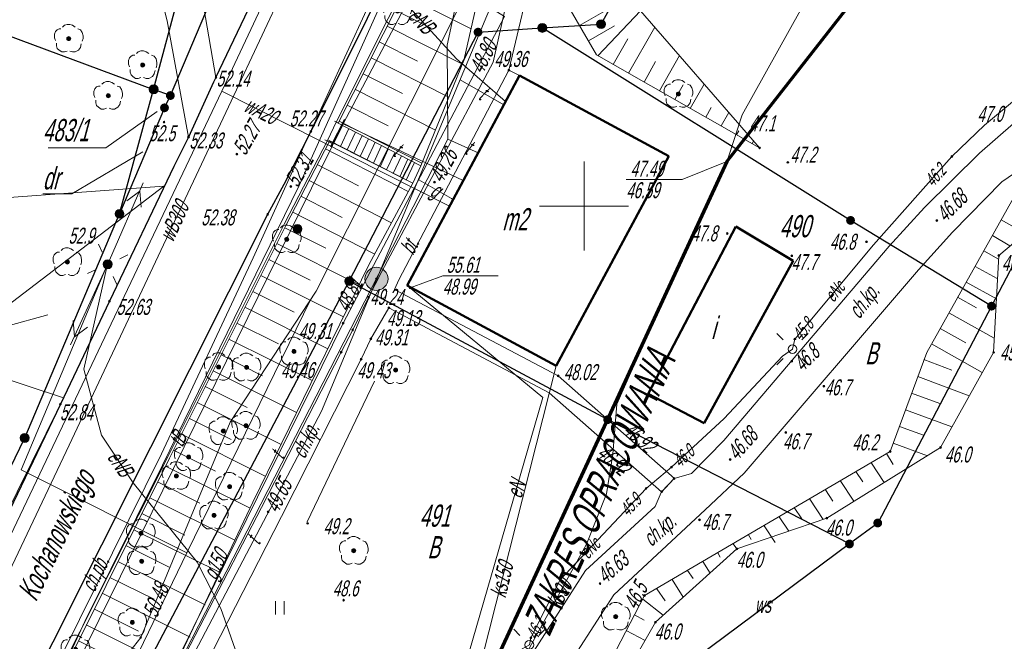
# Model space of a CAD drawing. Header units: millimetres. Extents: x 6567289036 to 6568990308, y 5976640423 to 5977332400.
# Tile 28 of 216: x 6567486252 to 6567541706, y 5976847912 to 5976882915. Entities that reach past the tile are written whole.
import ezdxf

# ---------------------------------------------------------------- set-up
doc = ezdxf.new("R2010")
doc.units = ezdxf.units.MM
doc.layers.add('0_PODKŁADANKI', color=7, linetype='Continuous')
doc.styles.get("Standard").update_dxf_attribs({"font": 'arial.ttf'})

# ---------------------------------------------------------------- blocks, each defined once
blk = doc.blocks.new('L_0_29_2')
at = {"color": 0, "linetype": 'Continuous', "lineweight": 13, "flags": 128}
blk.add_lwpolyline([(0, 0.5), (0, -0.5)], dxfattribs=at)
blk = doc.blocks.new('L_0_29_1')
at = {"color": 0, "linetype": 'Continuous', "lineweight": 13, "flags": 128}
blk.add_lwpolyline([(0, -0.5), (0, 0.5)], dxfattribs=at)
blk = doc.blocks.new('OSSP03')
at = {"linetype": 'Continuous', "lineweight": 18}
for color, points in [(7, [(0, -1.3, 1), (0, 1.3, 1)]), (0, [(0, -0.1, 1), (0, 0.1, 1)])]:
    blk.add_hatch(color=color, dxfattribs=at).paths.add_polyline_path(points)
at = {"color": 0, "linetype": 'Continuous', "lineweight": 18}
for radius in [1.3, 0.1]:
    blk.add_circle((0, 0), radius, dxfattribs=at)
blk = doc.blocks.new('EGBP04_02')
at = {"linetype": 'Continuous', "lineweight": 18}
blk.add_hatch(color=7, dxfattribs=at).paths.add_polyline_path([(0, -0.5, 1), (0, 0.5, 1)])
at = {"color": 0, "linetype": 'Continuous', "lineweight": 18}
blk.add_circle((0, 0), 0.5, dxfattribs=at)
blk = doc.blocks.new('EGBP04_03')
at = {"linetype": 'Continuous', "lineweight": 13}
for color, points in [(7, [(0, -0.5, 1), (0, 0.5, 1)]), (0, [(0, -0.1, 1), (0, 0.1, 1)])]:
    blk.add_hatch(color=color, dxfattribs=at).paths.add_polyline_path(points)
at = {"color": 0, "linetype": 'Continuous', "lineweight": 13}
blk.add_circle((0, 0), 0.1, dxfattribs=at)
blk = doc.blocks.new('RTPW01')
at = {"linetype": 'Continuous', "lineweight": 13}
blk.add_hatch(color=0, dxfattribs=at).paths.add_polyline_path([(0, -0.1, 1), (0, 0.1, 1)])
at = {"color": 0, "linetype": 'Continuous', "lineweight": 13}
blk.add_circle((0, 0), 0.1, dxfattribs=at)
blk = doc.blocks.new('BUIB04_01')
at = {"linetype": 'Continuous', "lineweight": 18}
blk.add_hatch(color=7, dxfattribs=at).paths.add_polyline_path([(0, -0.5, 1), (0, 0.5, 1)])
at = {"color": 0, "linetype": 'Continuous', "lineweight": 18}
blk.add_circle((0, 0), 0.5, dxfattribs=at)
blk = doc.blocks.new('SUPE04')
at = {"color": 0, "linetype": 'Continuous', "lineweight": 18, "flags": 128}
for points in [[(0.5, 0), (10, 0)], [(9, 0), (7.4, 0.9)], [(9, 0), (7.4, -0.9)]]:
    blk.add_lwpolyline(points, dxfattribs=at)
blk = doc.blocks.new('SUPS01_08')
at = {"linetype": 'Continuous', "lineweight": 13}
blk.add_hatch(color=0, dxfattribs=at).paths.add_polyline_path([(0, -0.1, 1), (0, 0.1, 1)])
at = {"color": 0, "linetype": 'Continuous', "lineweight": 13}
blk.add_circle((0, 0), 0.1, dxfattribs=at)
blk = doc.blocks.new('OBOP02_01')
at = {"linetype": 'Continuous', "lineweight": 13}
blk.add_hatch(color=0, dxfattribs=at).paths.add_polyline_path([(0, -0.22, 1), (0, 0.22, 1)])
at = {"color": 0, "linetype": 'Continuous', "lineweight": 18, "flags": 128}
for points in [[(0.7, 1.3), (0.4, 1.5), (0.1, 1.6), (-0.2, 1.6), (-0.5, 1.5), (-0.7, 1.3)], [(-0.9, 1.1), (-1.1, 1.1), (-1.3, 1), (-1.5, 0.8), (-1.6, 0.5), (-1.6, 0.1), (-1.5, -0.2)], [(1.5, -0.3), (1.6, 0), (1.6, 0.3), (1.5, 0.7), (1.3, 1), (1, 1.1)], [(-1.4, -0.5), (-1.4, -0.8), (-1.3, -1.1), (-1.1, -1.3), (-0.8, -1.5), (-0.5, -1.5), (-0.2, -1.4)], [(0.1, -1.4), (0.4, -1.5), (0.7, -1.5), (1.1, -1.3), (1.3, -1), (1.4, -0.6)]]:
    blk.add_lwpolyline(points, dxfattribs=at)
at = {"color": 0, "linetype": 'Continuous', "lineweight": 13}
blk.add_circle((0, 0), 0.224, dxfattribs=at)
blk = doc.blocks.new('PTTU04_1')
at = {"color": 0, "linetype": 'Continuous', "lineweight": 18, "flags": 128}
for points in [[(-0.5, 0.7), (-0.5, -0.8)], [(0.5, 0.7), (0.5, -0.8)]]:
    blk.add_lwpolyline(points, dxfattribs=at)
blk = doc.blocks.new('RTPW02')
at = {"linetype": 'Continuous', "lineweight": 13}
blk.add_hatch(color=0, dxfattribs=at).paths.add_polyline_path([(0, -0.1, 1), (0, 0.1, 1)])
at = {"color": 0, "linetype": 'Continuous', "lineweight": 13}
blk.add_circle((0, 0), 0.1, dxfattribs=at)

msp = doc.modelspace()

# ---------------------------------------------------------------- linework, layer by layer
at = {"layer": '0_PODKŁADANKI', "linetype": 'Continuous', "lineweight": 18, "flags": 128}
for points in [[(6567480346.345362, 5976820602.753954), (6567487686.345362, 5976837452.753954), (6567490396.345362, 5976844702.753954), (6567493066.345362, 5976848132.753954), (6567498106.345362, 5976860252.753954), (6567502946.345362, 5976867632.753954), (6567511786.345362, 5976885232.753954), (6567512606.345362, 5976891732.753954), (6567504026.345362, 5976897192.753953), (6567498716.345362, 5976902232.753954), (6567495126.345362, 5976908132.753954), (6567471616.345362, 5976929802.753954), (6567441046.345362, 5976957112.753954), (6567405036.345362, 5976990362.753954), (6567410676.345362, 5976997712.753954), (6567430122.345362, 5977021151.753954)], [(6567510356.345362, 5976876182.753954), (6567510326.345362, 5976881472.753954), (6567511616.345362, 5976887532.753954), (6567513716.345362, 5976892342.753954), (6567504526.345362, 5976897732.753954), (6567502706.345362, 5976899242.753954), (6567501696.345362, 5976900912.753954), (6567488616.345362, 5976913842.753954), (6567473846.345362, 5976927682.753954), (6567472276.345362, 5976928192.753953), (6567471696.345362, 5976930012.753954), (6567441026.345362, 5976957482.753954), (6567436976.345362, 5976959072.753954), (6567433226.345362, 5976961692.753953)], [(6567482146.345362, 5976820532.753954), (6567504466.345362, 5976865822.753954), (6567513556.345362, 5976883092.753954), (6567502276.345362, 5976890062.753954), (6567497136.345362, 5976896012.753954), (6567492996.345362, 5976899202.753954), (6567480296.345362, 5976917192.753953), (6567463066.345362, 5976932382.753954), (6567438856.345362, 5976950062.753954)], [(6567518166.345362, 5976853382.753954), (6567519296.345362, 5976856212.753954), (6567519656.345362, 5976858452.753954), (6567519886.345362, 5976861262.753954), (6567524326.345362, 5976871322.753954), (6567525946.345362, 5976874492.753954), (6567526946.345362, 5976877552.753954), (6567532866.345362, 5976888212.753954), (6567539286.345362, 5976896632.753954), (6567545966.345362, 5976904152.753954), (6567548156.345362, 5976906462.753954), (6567549316.345362, 5976908442.753953), (6567550446.345362, 5976910102.753954), (6567555366.345362, 5976914402.753954), (6567556986.345362, 5976917262.753954), (6567564996.345362, 5976917582.753954), (6567571166.345362, 5976918022.753954), (6567578896.345362, 5976917672.753954), (6567582892.344903, 5976917430.401371)], [(6567514406.345362, 5976913532.753954), (6567512766.345362, 5976908482.753954), (6567512466.345362, 5976906612.753954), (6567502646.345362, 5976887892.753954), (6567498306.345362, 5976878652.753954)], [(6567470116.345362, 5976820702.753954), (6567478206.345362, 5976838082.753954), (6567497636.345362, 5976878882.753954), (6567507256.345362, 5976899352.753954), (6567512766.345362, 5976908482.753954)], [(6567476446.345362, 5976820612.753954), (6567478766.345362, 5976824892.753954), (6567504476.345362, 5976877052.753954), (6567512466.345362, 5976892242.753954), (6567513036.345362, 5976895822.753954), (6567516226.345362, 5976901692.753953), (6567518906.345362, 5976905022.753954)], [(6567502916.345362, 5976894902.753954), (6567503226.345362, 5976892462.753954), (6567504686.345362, 5976889582.753954), (6567505126.345362, 5976888072.753954), (6567505696.345362, 5976886802.753954), (6567508386.345362, 5976883392.753954), (6567510846.345362, 5976880712.753954), (6567513616.345362, 5976878302.753954)], [(6567496066.345362, 5976845442.753953), (6567495356.345362, 5976845882.753954), (6567503246.345362, 5976860862.753954), (6567513866.345362, 5976886252.753954)], [(6567507856.345362, 5976884342.753954), (6567511676.345362, 5976882402.753954)], [(6567517776.345362, 5976882592.753954), (6567520666.345362, 5976884262.753954)], [(6567507406.345362, 5976883442.753953), (6567509426.345362, 5976882432.753954)], [(6567518816.345362, 5976880882.753954), (6567521216.345362, 5976883412.753954)], [(6567506956.345362, 5976882552.753954), (6567511186.345362, 5976880412.753954)], [(6567518286.345362, 5976881722.753954), (6567519746.345362, 5976882572.753954)], [(6567520546.345362, 5976879902.753954), (6567522026.345362, 5976882492.753954)], [(6567506496.345362, 5976881662.753954), (6567508656.345362, 5976880572.753954)], [(6567546986.345362, 5976881742.753954), (6567544326.345362, 5976880082.753954), (6567540596.345362, 5976876972.753954), (6567538756.345362, 5976875212.753954), (6567534346.345362, 5976870242.753954), (6567529906.345362, 5976864932.753954), (6567529776.345362, 5976864362.753954), (6567529206.345362, 5976863972.753954), (6567525926.345362, 5976860452.753954), (6567522956.345362, 5976857722.753954), (6567521526.345362, 5976856522.753954), (6567516696.345362, 5976851372.753954), (6567515046.345362, 5976848112.753954)], [(6567519676.345362, 5976880392.753954), (6567520506.345362, 5976881842.753954)], [(6567522286.345362, 5976878912.753954), (6567523416.345362, 5976880892.753954)], [(6567506046.345362, 5976880762.753954), (6567510426.345362, 5976878552.753954)], [(6567521416.345362, 5976879402.753954), (6567522066.345362, 5976880552.753954)], [(6567505596.345362, 5976879872.753954), (6567507816.345362, 5976878752.753954)], [(6567513526.345362, 5976878122.753954), (6567511056.345362, 5976879522.753954)], [(6567523146.345362, 5976878412.753954), (6567523626.345362, 5976879252.753954)], [(6567524016.345362, 5976877912.753954), (6567524796.345362, 5976879292.753954)], [(6567498306.345362, 5976878652.753954), (6567489036.345362, 5976858962.753954), (6567478036.345362, 5976835782.753954), (6567471066.345362, 5976820692.753953)], [(6567497636.345362, 5976878882.753954), (6567510466.345362, 5976872412.753954)], [(6567505156.345362, 5976878982.753954), (6567509676.345362, 5976876702.753954)], [(6567504696.345362, 5976878092.753954), (6567506996.345362, 5976876932.753954)], [(6567487856.345362, 5976875692.753953), (6567491106.345362, 5976875692.753953), (6567493996.345362, 5976877742.753954)], [(6567524896.345362, 5976877422.753954), (6567525196.345362, 5976877962.753954)], [(6567525756.345362, 5976876932.753954), (6567526186.345362, 5976877692.753953)], [(6567504076.345362, 5976877152.753954), (6567503606.345362, 5976876142.753954)], [(6567503946.345362, 5976875962.753954), (6567504426.345362, 5976876962.753954)], [(6567508846.345362, 5976874682.753954), (6567504076.345362, 5976877152.753954)], [(6567504246.345362, 5976877202.753954), (6567508906.345362, 5976874842.753954)], [(6567511236.345362, 5976873852.753954), (6567504476.345362, 5976877052.753954)], [(6567504326.345362, 5976875772.753954), (6567504796.345362, 5976876782.753954)], [(6567504696.345362, 5976875582.753954), (6567505156.345362, 5976876582.753954)], [(6567505066.345362, 5976875402.753954), (6567505536.345362, 5976876402.753954)], [(6567526626.345362, 5976876432.753954), (6567526756.345362, 5976876662.753954)], [(6567494656.345362, 5976842742.753954), (6567493606.345362, 5976843462.753954), (6567510356.345362, 5976876182.753954)], [(6567503606.345362, 5976876142.753954), (6567508386.345362, 5976873702.753954)], [(6567505426.345362, 5976875202.753954), (6567505906.345362, 5976876202.753954)], [(6567505806.345362, 5976875012.753954), (6567506276.345362, 5976876022.753954)], [(6567506176.345362, 5976874832.753954), (6567506636.345362, 5976875822.753954)], [(6567510356.345362, 5976876182.753954), (6567512066.345362, 5976875412.753954)], [(6567527496.345362, 5976875932.753954), (6567527586.345362, 5976876092.753954)], [(6567493186.345362, 5976875482.753954), (6567489186.345362, 5976873112.753954), (6567487549.345362, 5976873112.753954)], [(6567503466.345362, 5976875642.753954), (6567508136.345362, 5976873232.753954)], [(6567506546.345362, 5976874632.753954), (6567507006.345362, 5976875632.753954)], [(6567506906.345362, 5976874452.753954), (6567507376.345362, 5976875442.753953)], [(6567503006.345362, 5976874752.753954), (6567505336.345362, 5976873552.753954)], [(6567507286.345362, 5976874262.753954), (6567507746.345362, 5976875252.753954)], [(6567507656.345362, 5976874072.753954), (6567508116.345362, 5976875062.753954)], [(6567508026.345362, 5976873882.753954), (6567508486.345362, 5976874872.753954)], [(6567526086.345362, 5976874932.753954), (6567523566.345362, 5976873912.753954), (6567520410.345362, 5976873912.753954)], [(6567508386.345362, 5976873702.753954), (6567508846.345362, 5976874682.753954)], [(6567502556.345362, 5976873862.753954), (6567507186.345362, 5976871472.753954)], [(6567502966.345362, 5976808452.753954), (6567508806.345362, 5976819922.753954), (6567516936.345362, 5976840022.753954), (6567522056.345362, 5976848982.753954), (6567526646.345362, 5976853112.753954), (6567531706.345362, 5976854852.753954), (6567538116.345362, 5976858822.753954), (6567541106.345362, 5976864182.753954), (6567541396.345362, 5976869642.753954), (6567546696.345362, 5976874082.753954)], [(6567510666.345362, 5976872792.753954), (6567510576.345362, 5976872842.753954), (6567508726.345362, 5976873902.753954)], [(6567502086.345362, 5976872982.753954), (6567504406.345362, 5976871782.753954)], [(6567501626.345362, 5976872082.753954), (6567506246.345362, 5976869712.753954)], [(6567542866.345362, 5976870892.753954), (6567541526.345362, 5976871642.753954)], [(6567501176.345362, 5976871202.753954), (6567503486.345362, 5976870042.753954)], [(6567490891.41174, 5976869823.427748), (6567490681.455992, 5976870277.210278)], [(6567500726.345362, 5976870312.753954), (6567505366.345362, 5976867982.753954)], [(6567542026.345362, 5976870182.753954), (6567541046.345362, 5976870762.753954)], [(6567541386.345362, 5976869422.753954), (6567540556.345362, 5976869892.753954)], [(6567491887.019156, 5976869457.687577), (6567492340.801684, 5976869667.643324)], [(6567500276.345362, 5976869412.753954), (6567502606.345362, 5976868242.753954)], [(6567498706.345362, 5976844912.753954), (6567498806.345362, 5976845212.753954), (6567498726.345362, 5976846502.753954), (6567497586.345362, 5976849762.753954), (6567496246.345362, 5976852372.753954), (6567492646.345362, 5976856832.753954), (6567490866.345362, 5976859512.753954), (6567489856.345362, 5976863242.753954), (6567491206.345362, 5976869142.753954)], [(6567490071.889039, 5976868617.864582), (6567490525.671568, 5976868827.820333)], [(6567541306.345362, 5976868332.753954), (6567540056.345362, 5976869022.753954)], [(6567491731.234732, 5976868008.29763), (6567491521.278983, 5976868462.080159)], [(6567499826.345362, 5976868512.753954), (6567504486.345362, 5976866182.753954)], [(6567508246.345362, 5976867822.753954), (6567510076.345362, 5976868482.753954), (6567513206.345362, 5976868482.753954)], [(6567541266.345362, 5976867192.753953), (6567539566.345362, 5976868142.753954)], [(6567499386.345362, 5976867612.753954), (6567501716.345362, 5976866452.753954)], [(6567510716.345362, 5976844382.753954), (6567515706.345362, 5976861632.753954), (6567508066.345362, 5976867952.753954)], [(6567540136.345362, 5976866682.753954), (6567539076.345362, 5976867282.753954)], [(6567498936.345362, 5976866722.753954), (6567503606.345362, 5976864382.753954)], [(6567541136.345362, 5976864982.753954), (6567538586.345362, 5976866412.753954)], [(6567483200.384007, 5976865025.027401), (6567487836.345362, 5976866292.753954)], [(6567498486.345362, 5976865832.753954), (6567500826.345362, 5976864662.753954)], [(6567538096.345362, 5976865532.753954), (6567539536.345362, 5976864722.753954)], [(6567498036.345362, 5976864932.753954), (6567502726.345362, 5976862592.753954)], [(6567529246.345362, 5976864893.753955), (6567528893.345362, 5976865246.753954)], [(6567530307.345364, 5976864893.753955), (6567530660.345362, 5976865246.753954)], [(6567540466.345362, 5976863042.753954), (6567537606.345362, 5976864662.753954)], [(6567497596.345362, 5976864042.753954), (6567499936.345362, 5976862862.753954)], [(6567529246.345362, 5976863832.753954), (6567528893.345362, 5976863479.753954)], [(6567530307.345364, 5976863832.753954), (6567530660.345362, 5976863479.753954)], [(6567537176.345362, 5976863772.753954), (6567538756.345362, 5976863172.753954)], [(6567482729.65926, 5976863600.801921), (6567488713.356142, 5976861623.113529)], [(6567497146.345362, 5976863142.753954), (6567501846.345362, 5976860792.753954)], [(6567516466.345362, 5976863432.753954), (6567511546.345362, 5976843992.753954), (6567498246.345362, 5976827462.753954)], [(6567539726.345362, 5976861742.753954), (6567536836.345362, 5976862822.753954)], [(6567496696.345362, 5976862252.753954), (6567499056.345362, 5976861082.753954)], [(6567536486.345362, 5976861892.753954), (6567538066.345362, 5976861302.753954)], [(6567496246.345362, 5976861362.753954), (6567500976.345362, 5976858992.753954)], [(6567538746.345362, 5976859982.753954), (6567536136.345362, 5976860952.753954)], [(6567495806.345362, 5976860462.753954), (6567498166.345362, 5976859282.753954)], [(6567537146.345362, 5976859512.753954), (6567535796.345362, 5976860012.753954)], [(6567495356.345362, 5976859572.753954), (6567500086.345362, 5976857202.753954)], [(6567494906.345362, 5976858672.753954), (6567497286.345362, 5976857492.753954)], [(6567537376.345362, 5976858362.753954), (6567535446.345362, 5976859072.753954)], [(6567535066.345362, 5976858492.753954), (6567535446.345362, 5976857872.753954)], [(6567494456.345362, 5976857782.753954), (6567499226.345362, 5976855412.753954)], [(6567521526.345362, 5976856522.753954), (6567522956.345362, 5976857722.753954)], [(6567534226.345362, 5976857942.753953), (6567534946.345362, 5976856852.753954)], [(6567532466.345362, 5976856962.753954), (6567533236.345362, 5976855802.753954)], [(6567533336.345362, 5976857482.753954), (6567533736.345362, 5976856882.753954)], [(6567494016.345362, 5976856892.753954), (6567496406.345362, 5976855692.753953)], [(6567531626.345362, 5976856442.753953), (6567532046.345362, 5976855802.753954)], [(6567493576.345362, 5976855992.753954), (6567498376.345362, 5976853602.753954)], [(6567530756.345362, 5976855922.753954), (6567531496.345362, 5976854772.753954)], [(6567529866.345362, 5976855442.753953), (6567530296.345362, 5976854802.753954)], [(6567493126.345362, 5976855102.753954), (6567495546.345362, 5976853892.753954)], [(6567529026.345362, 5976854922.753954), (6567529576.345362, 5976854112.753954)], [(6567492676.345362, 5976854192.753953), (6567497546.345362, 5976851782.753954)], [(6567528796.345362, 5976853482.753954), (6567528176.345362, 5976854422.753954)], [(6567527296.345362, 5976853912.753954), (6567527446.345362, 5976853652.753954)], [(6567492236.345362, 5976853302.753954), (6567494676.345362, 5976852092.753954)], [(6567512286.345362, 5976841512.753954), (6567514756.345362, 5976847172.753954), (6567518166.345362, 5976853382.753954)], [(6567526426.345362, 5976853402.753954), (6567526636.345362, 5976853112.753954)], [(6567525576.345362, 5976852902.753954), (6567525706.345362, 5976852652.753954)], [(6567491786.345362, 5976852412.753954), (6567496696.345362, 5976849972.753954)], [(6567524736.345362, 5976852402.753954), (6567525136.345362, 5976851752.753954)], [(6567491336.345362, 5976851512.753954), (6567493816.345362, 5976850292.753954)], [(6567523856.345362, 5976851892.753954), (6567524176.345362, 5976851452.753954)], [(6567522136.345362, 5976850872.753954), (6567522606.345362, 5976850182.753954)], [(6567522996.345362, 5976851382.753954), (6567523616.345362, 5976850392.753954)], [(6567490896.345362, 5976850622.753954), (6567495856.345362, 5976848152.753954)], [(6567522496.345362, 5976849392.753954), (6567521346.345362, 5976850282.753954)], [(6567490456.345362, 5976849722.753954), (6567492936.345362, 5976848482.753954)], [(6567521426.345362, 5976849102.753954), (6567520886.345362, 5976849402.753954)], [(6567489996.345362, 5976848832.753954), (6567495006.345362, 5976846342.753954)], [(6567515046.345362, 5976848112.753954), (6567514956.345362, 5976847712.753954), (6567514556.345362, 5976847482.753954), (6567513326.345362, 5976844762.753954), (6567512326.345362, 5976842422.753954), (6567506926.345362, 5976830102.753954), (6567505406.345362, 5976826542.753954), (6567505246.345362, 5976826162.753954), (6567505076.345362, 5976825902.753954), (6567502626.345362, 5976820962.753954)], [(6567514426.345362, 5976848243.753954), (6567514073.345361, 5976848596.753954)], [(6567515487.345362, 5976848243.753954), (6567515840.345361, 5976848596.753954)], [(6567521486.345362, 5976847962.753954), (6567520416.345362, 5976848512.753954)], [(6567489556.345362, 5976847932.753954), (6567492056.345362, 5976846692.753953)]]:
    msp.add_lwpolyline(points, dxfattribs=at)
at = {"layer": '0_PODKŁADANKI', "lineweight": 70, "flags": 128}
msp.add_lwpolyline([(6567404736.345362, 5976739422.753954), (6567351762.778372, 5976777404.141075), (6567366146.075858, 5976800736.645169), (6567331457.154829, 5976823648.519215), (6567352156.941767, 5976859663.035738), (6567388004.251012, 5976922023.146966), (6567434454.322674, 5977002407.900146), (6567546736.345362, 5976901322.753954), (6567526086.345362, 5976874932.753954), (6567498709.432438, 5976815801.160638), (6567474536.620397, 5976767698.485344), (6567446143.972124, 5976711666.871627)], close=True, dxfattribs=at)
at = {"layer": '0_PODKŁADANKI', "linetype": 'Continuous', "lineweight": 25, "flags": 128}
for points in [[(6567497306.345362, 5976879662.753954), (6567503216.345362, 5976892042.753954), (6567504176.345362, 5976895252.753954), (6567504536.345362, 5976897262.753954), (6567504436.345362, 5976899262.753954), (6567504086.345362, 5976900712.753954), (6567503536.345362, 5976902082.753954), (6567502506.345362, 5976903762.753954), (6567501756.345362, 5976904732.753954), (6567499916.345362, 5976906622.753954), (6567490096.345362, 5976915502.753954), (6567480096.345362, 5976924602.753954), (6567476506.345362, 5976927842.753954), (6567450939.492299, 5976950965.088134)], [(6567512236.345362, 5976895652.753954), (6567511886.345362, 5976894862.753954), (6567508986.345362, 5976889362.753954), (6567502656.345362, 5976876612.753954), (6567501126.345362, 5976873642.753954), (6567500216.345362, 5976871942.753953), (6567493626.345362, 5976858832.753954), (6567485356.345362, 5976842362.753954), (6567476276.345362, 5976824392.753954)], [(6567518996.345362, 5976882662.753954), (6567526026.345362, 5976895322.753954)], [(6567493796.345362, 5976878992.753954), (6567497986.345362, 5976894682.753954)], [(6567494736.345362, 5976878642.753954), (6567501646.345362, 5976894962.753954)], [(6567464236.345362, 5976889982.753954), (6567493796.345362, 5976878992.753954)], [(6567515686.345362, 5976882452.753954), (6567518996.345362, 5976882662.753954)], [(6567504816.345362, 5976868192.753953), (6567512066.345362, 5976882212.753954)], [(6567512066.345362, 5976882212.753954), (6567515686.345362, 5976882452.753954)], [(6567533046.345362, 5976871612.753954), (6567515686.345362, 5976882452.753954)], [(6567497306.345362, 5976879662.753954), (6567497176.345362, 5976879402.753954), (6567495756.345362, 5976876292.753954), (6567494936.345362, 5976874642.753954), (6567491306.345362, 5976867062.753954), (6567488546.345362, 5976861272.753954), (6567480586.345362, 5976844712.753954), (6567471776.345362, 5976826432.753954)], [(6567491876.345362, 5976871982.753954), (6567493796.345362, 5976878992.753954)], [(6567494736.345362, 5976878642.753954), (6567493796.345362, 5976878992.753954)], [(6567494406.345362, 5976877952.753954), (6567494736.345362, 5976878642.753954)], [(6567494406.345362, 5976877952.753954), (6567491876.345362, 5976871982.753954)], [(6567545146.345362, 5976874732.753954), (6567540986.345362, 5976866782.753954)], [(6567486536.345362, 5976859362.753954), (6567491876.345362, 5976871982.753954)], [(6567540986.345362, 5976866782.753954), (6567533046.345362, 5976871612.753954)], [(6567492126.345362, 5976844102.753954), (6567504816.345362, 5976868192.753953)], [(6567519366.345362, 5976860392.753954), (6567504816.345362, 5976868192.753953)], [(6567540986.345362, 5976866782.753954), (6567534576.345362, 5976854572.753954)], [(6567532986.345362, 5976853392.753954), (6567519366.345362, 5976860392.753954)], [(6567465376.345362, 5976815652.753954), (6567486536.345362, 5976859362.753954)], [(6567534576.345362, 5976854572.753954), (6567532986.345362, 5976853392.753954)], [(6567532986.345362, 5976853392.753954), (6567519796.345362, 5976843592.753954)]]:
    msp.add_lwpolyline(points, dxfattribs=at)
at = {"layer": '0_PODKŁADANKI', "lineweight": 18, "flags": 128}
for points in [[(6567477376.345362, 5976919522.753954), (6567478986.345362, 5976916522.753954), (6567483556.345362, 5976909332.753954), (6567486396.345362, 5976904642.753954), (6567490026.345362, 5976897122.753954), (6567492826.345362, 5976889592.753954), (6567494566.345362, 5976882842.753954), (6567495756.345362, 5976876292.753954), (6567497176.345362, 5976879402.753954), (6567497306.345362, 5976879662.753954), (6567496626.345362, 5976883582.753954), (6567494796.345362, 5976890532.753954), (6567491946.345362, 5976898042.753954), (6567488286.345362, 5976905632.753954), (6567485176.345362, 5976910742.753954), (6567480896.345362, 5976917452.753954), (6567479326.345362, 5976920282.753954), (6567478646.345362, 5976923032.753954), (6567480096.345362, 5976924602.753954)], [(6567449134.817936, 5976779404.531639), (6567454236.345362, 5976777252.753954), (6567464506.345362, 5976798032.753954), (6567467016.345362, 5976803182.753954), (6567478006.345362, 5976825532.753954), (6567485946.345362, 5976841702.753954), (6567494236.345362, 5976858472.753954), (6567499396.345362, 5976869502.753954), (6567502465.989774, 5976876243.240166), (6567511319.540383, 5976895478.272625), (6567514516.345362, 5976900872.753954), (6567516966.608269, 5976904885.300871), (6567519686.345362, 5976908172.753954), (6567522786.345362, 5976911422.753954), (6567524396.345362, 5976912882.753954), (6567525986.345362, 5976914212.753954), (6567532386.345364, 5976917612.753954)], [(6567483200.384007, 5976865025.027401), (6567478334.073549, 5976868278.39232), (6567472579.856546, 5976870113.078572), (6567459639.88421, 5976877744.220842), (6567458742.062394, 5976883574.334035), (6567456514.181171, 5976887466.533957), (6567455147.724619, 5976889737.043569), (6567455455.910681, 5976892828.319491), (6567458040.779314, 5976900623.747946), (6567462702.489491, 5976911683.497295), (6567465926.22803, 5976912705.388455), (6567467012.867254, 5976912796.758126), (6567471821.719913, 5976914171.346976), (6567469391.27958, 5976905115.506534), (6567466028.956019, 5976891601.292308), (6567462961.946589, 5976886875.236157), (6567465055.117146, 5976880407.272772), (6567472862.160357, 5976876248.974463), (6567483594.339617, 5976872753.575863), (6567494364.231229, 5976873543.305555)], [(6567519650.446234, 5976908129.361268), (6567520046.345362, 5976907792.753954), (6567517826.345362, 5976905112.753954), (6567513976.345362, 5976898922.753954), (6567512086.345362, 5976895132.753954), (6567506336.345362, 5976883212.753954), (6567501966.345362, 5976873542.753954), (6567494286.345362, 5976857822.753954), (6567489921.774388, 5976849030.083811), (6567486386.345364, 5976841392.753954), (6567479696.345362, 5976827932.753954), (6567472706.345362, 5976813502.753954), (6567466666.345362, 5976801302.753954), (6567460756.345362, 5976789072.753954), (6567453626.345362, 5976774502.753954), (6567449662.205529, 5976776664.751998)], [(6567514796.345362, 5976896752.753954), (6567514206.345362, 5976896712.753954), (6567513366.345362, 5976895202.753954), (6567510106.345362, 5976888802.753954), (6567504196.345362, 5976877092.753954)], [(6567512236.345362, 5976895652.753954), (6567511886.345362, 5976894862.753954), (6567508986.345362, 5976889362.753954), (6567502656.345362, 5976876612.753954), (6567501126.345362, 5976873642.753954), (6567500216.345362, 5976871942.753953), (6567493626.345362, 5976858832.753954), (6567485356.345362, 5976842362.753954), (6567476276.345362, 5976824392.753954)], [(6567513236.345362, 5976895252.753954), (6567509926.345362, 5976888842.753954), (6567504076.345362, 5976877152.753954), (6567503606.345362, 5976876142.753954), (6567501146.345362, 5976871402.753954), (6567494586.345362, 5976858302.753954), (6567486326.345362, 5976841882.753954), (6567479676.345362, 5976828772.753954), (6567479936.345362, 5976826862.753954), (6567478136.345362, 5976823322.753954)], [(6567526026.345362, 5976895322.753954), (6567518996.345362, 5976882662.753954)], [(6567526026.345362, 5976895322.753954), (6567518996.345362, 5976882662.753954)], [(6567493796.345362, 5976878992.753954), (6567497986.345362, 5976894682.753954)], [(6567494736.345362, 5976878642.753954), (6567501646.345362, 5976894962.753954)], [(6567527926.345362, 5976875692.753953), (6567518746.345362, 5976880932.753954), (6567516116.345362, 5976885472.753954), (6567521056.345362, 5976891442.753953), (6567524336.345362, 5976894742.753954)], [(6567524336.345362, 5976894742.753954), (6567523776.345362, 5976890842.753954), (6567519706.345362, 5976886462.753954), (6567520846.345362, 5976883852.753954), (6567527926.345362, 5976875692.753953)], [(6567535276.345362, 5976858602.753954), (6567537336.345362, 5976864172.753954), (6567543096.345362, 5976874422.753954), (6567552696.345362, 5976881222.753954), (6567555306.345362, 5976882872.753954), (6567556196.345362, 5976883362.753954), (6567560386.345362, 5976885212.753954), (6567573336.345362, 5976890572.753954)], [(6567493796.345362, 5976878992.753954), (6567464236.345362, 5976889982.753954)], [(6567573776.345362, 5976889162.753954), (6567562826.345362, 5976882912.753954), (6567558106.345362, 5976877962.753954), (6567554656.345362, 5976878502.753954), (6567546696.345362, 5976874082.753954), (6567541396.345362, 5976869642.753954), (6567541106.345362, 5976864182.753954), (6567538116.345362, 5976858822.753954)], [(6567508846.345362, 5976874682.753954), (6567511266.345362, 5976880612.753954), (6567512756.345362, 5976887162.753954)], [(6567514286.345362, 5976886652.753954), (6567512916.345362, 5976880522.753954), (6567506656.345362, 5976868732.753954), (6567505906.345362, 5976867272.753954), (6567505006.345362, 5976865452.753954), (6567504356.345362, 5976864192.753953), (6567499866.345362, 5976855442.753953), (6567495586.345362, 5976847192.753953), (6567497106.345362, 5976847342.753954), (6567501006.345362, 5976854932.753954), (6567505486.345362, 5976863792.753954), (6567506026.345362, 5976864942.753953), (6567507046.345362, 5976866692.753953), (6567516076.345362, 5976861902.753954)], [(6567515286.345362, 5976886322.753954), (6567513806.345362, 5976880072.753954), (6567507596.345362, 5976868262.753954), (6567507366.345362, 5976867712.753954), (6567516586.345362, 5976862862.753954)], [(6567518996.345362, 5976882662.753954), (6567515686.345362, 5976882452.753954)], [(6567518996.345362, 5976882662.753954), (6567515686.345362, 5976882452.753954)], [(6567512066.345362, 5976882212.753954), (6567504816.345362, 5976868192.753953)], [(6567515686.345362, 5976882452.753954), (6567512066.345362, 5976882212.753954)], [(6567515686.345362, 5976882452.753954), (6567533046.345362, 5976871612.753954)], [(6567533046.345362, 5976871612.753954), (6567515686.345362, 5976882452.753954)], [(6567535226.345362, 5976870162.753954), (6567537216.345362, 5976872332.753954), (6567540306.345362, 5976875392.753954), (6567547386.345362, 5976881582.753954), (6567549096.345362, 5976878932.753954), (6567541576.345362, 5976873792.753954), (6567538786.345362, 5976870952.753954), (6567536866.345362, 5976868832.753954)], [(6567513806.345362, 5976880072.753954), (6567514406.345362, 5976879772.753954), (6567508066.345362, 5976867952.753954), (6567516466.345362, 5976863432.753954)], [(6567491876.345362, 5976871982.753954), (6567493796.345362, 5976878992.753954)], [(6567493796.345362, 5976878992.753954), (6567494736.345362, 5976878642.753954)], [(6567494406.345362, 5976877952.753954), (6567494736.345362, 5976878642.753954)], [(6567491876.345362, 5976871982.753954), (6567494406.345362, 5976877952.753954)], [(6567508846.345362, 5976874682.753954), (6567504196.345362, 5976877092.753954)], [(6567503696.345362, 5976876082.753954), (6567501236.345362, 5976871322.753954), (6567494686.345362, 5976858232.753954), (6567487556.345362, 5976843892.753954)], [(6567503696.345362, 5976876082.753954), (6567508386.345362, 5976873702.753954)], [(6567540986.345362, 5976866782.753954), (6567545146.345362, 5976874732.753954)], [(6567545146.345362, 5976874732.753954), (6567540986.345362, 5976866782.753954)], [(6567491396.345362, 5976839452.753954), (6567494916.345362, 5976846332.753954), (6567495006.345362, 5976846502.753954), (6567499376.345362, 5976855742.753954), (6567505916.345362, 5976869102.753954), (6567508386.345362, 5976873702.753954)], [(6567448176.345362, 5976782492.753954), (6567452685.296618, 5976793356.310603), (6567459350.971584, 5976806081.755653), (6567464125.905771, 5976816118.104007), (6567465211.040397, 5976816385.226133), (6567467931.509622, 5976822457.762691), (6567466496.217682, 5976824284.65203), (6567471049.30739, 5976835084.965555), (6567480183.92011, 5976855898.409843), (6567483200.384007, 5976865025.027401), (6567494364.231229, 5976873543.305555)], [(6567486536.345362, 5976859362.753954), (6567491876.345362, 5976871982.753954)], [(6567533046.345362, 5976871612.753954), (6567540986.345362, 5976866782.753954)], [(6567540986.345362, 5976866782.753954), (6567533046.345362, 5976871612.753954)], [(6567535226.345362, 5976870162.753954), (6567525916.345362, 5976859212.753954), (6567524086.345362, 5976857352.753954), (6567523106.345362, 5976857072.753954), (6567522376.345362, 5976856282.753954), (6567522046.345362, 5976855502.753954), (6567518126.345362, 5976851902.753954), (6567514736.345362, 5976846622.753954), (6567511056.345362, 5976838192.753953)], [(6567495660.800531, 5976852900.600095), (6567486326.345362, 5976857572.753954), (6567491206.345362, 5976869142.753954)], [(6567512906.345362, 5976837282.753954), (6567516546.345362, 5976845602.753954), (6567519706.345362, 5976850532.753954), (6567524856.345362, 5976855312.753954), (6567527046.345362, 5976857382.753954), (6567536866.345362, 5976868832.753954)], [(6567504816.345362, 5976868192.753953), (6567492126.345362, 5976844102.753954)], [(6567519366.345362, 5976860392.753954), (6567504816.345362, 5976868192.753953)], [(6567491306.345362, 5976867062.753954), (6567488546.345362, 5976861272.753954), (6567480426.345362, 5976844852.753954), (6567471626.345362, 5976826532.753954)], [(6567482669.918218, 5976825936.841504), (6567486996.345362, 5976834762.753954), (6567491586.345362, 5976844472.753954), (6567495676.345364, 5976852932.753954), (6567502642.162951, 5976867168.938625)], [(6567534576.345362, 5976854572.753954), (6567540986.345362, 5976866782.753954)], [(6567506229.653916, 5976862551.258999), (6567502442.751187, 5976854645.864634)], [(6567516586.345362, 5976862862.753954), (6567523126.345362, 5976857072.753954)], [(6567523106.345362, 5976857072.753954), (6567522406.345362, 5976856332.753954), (6567516076.345362, 5976861902.753954)], [(6567532986.345362, 5976853392.753954), (6567519366.345362, 5976860392.753954)], [(6567465376.345362, 5976815652.753954), (6567486536.345362, 5976859362.753954)], [(6567491996.345362, 5976781442.753953), (6567497186.345362, 5976793062.753954), (6567502966.345362, 5976808452.753954), (6567508806.345362, 5976819922.753954), (6567516936.345362, 5976840022.753954), (6567522056.345362, 5976848982.753954), (6567526646.345362, 5976853112.753954), (6567531706.345362, 5976854852.753954), (6567538116.345362, 5976858822.753954)], [(6567535276.345362, 5976858602.753954), (6567521446.345362, 5976850492.753954), (6567512056.345362, 5976832372.753954), (6567497726.345362, 5976800982.753954), (6567494216.345362, 5976793792.753954), (6567491116.345362, 5976786012.753954), (6567490366.345362, 5976782512.753954)], [(6567532986.345362, 5976853392.753954), (6567534576.345362, 5976854572.753954)], [(6567519796.345362, 5976843592.753954), (6567532986.345362, 5976853392.753954)]]:
    msp.add_lwpolyline(points, dxfattribs=at)
at = {"layer": '0_PODKŁADANKI', "linetype": 'Continuous', "lineweight": 50, "flags": 128}
for points in [[(6567508066.345362, 5976867952.753954), (6567514406.345362, 5976879772.753954)], [(6567514406.345362, 5976879772.753954), (6567522806.345362, 5976875232.753954)], [(6567522806.345362, 5976875232.753954), (6567516466.345362, 5976863432.753954)], [(6567521646.345362, 5976861852.753954), (6567526576.345362, 5976871262.753954)], [(6567526576.345362, 5976871262.753954), (6567529816.345362, 5976869332.753954)], [(6567529816.345362, 5976869332.753954), (6567524796.345362, 5976860202.753954)], [(6567516466.345362, 5976863432.753954), (6567508066.345362, 5976867952.753954)], [(6567524796.345362, 5976860202.753954), (6567521646.345362, 5976861852.753954)]]:
    msp.add_lwpolyline(points, dxfattribs=at)
at = {"layer": '0_PODKŁADANKI', "lineweight": 35, "flags": 128}
msp.add_lwpolyline([(6567504566.345362, 5976877302.753954), (6567503776.345362, 5976875752.753954)], dxfattribs=at)
at = {"layer": '0_PODKŁADANKI', "linetype": 'Continuous', "lineweight": 13, "flags": 128}
for points in [[(6567518036.345362, 5976869922.753954), (6567518036.345362, 5976874922.753954)], [(6567515536.345362, 5976872422.753954), (6567520536.345362, 5976872422.753954)]]:
    msp.add_lwpolyline(points, dxfattribs=at)
at = {"layer": '0_PODKŁADANKI', "linetype": 'Continuous', "lineweight": 18}
for centre in [(6567529776.345362, 5976864362.753954), (6567514956.345362, 5976847712.753954)]:
    msp.add_circle(centre, 250, dxfattribs=at)
at = {"layer": '0_PODKŁADANKI'}
for p in [(6567489017.684462, 5976881848.272164), (6567493182.94722, 5976880362.287439), (6567491236.04611, 5976878630.448921), (6567494379.740852, 5976877148.504656), (6567498487.229444, 5976875348.61419), (6567509615.822138, 5976873772.367584), (6567501521.473901, 5976873524.39386), (6567488937.179419, 5976869266.068978), (6567507426.044991, 5976863186.037481), (6567500242.735602, 5976855205.003139), (6567505069.809118, 5976853013.732502), (6567504498.127503, 5976850227.294089)]:
    msp.add_point(p, dxfattribs=at)

# ---------------------------------------------------------------- block references
at = {"layer": '0_PODKŁADANKI', "linetype": 'Continuous', "xscale": 500, "yscale": 500, "zscale": 500}
for name, p in [('OBOP02_01', (6567507516.345362, 5976883402.753954)), ('OBOP02_01', (6567489017.684462, 5976881848.272164)), ('EGBP04_02', (6567515686.345362, 5976882452.753954)), ('EGBP04_02', (6567518996.345362, 5976882662.753954)), ('EGBP04_03', (6567512066.345362, 5976882212.753954)), ('OBOP02_01', (6567493182.94722, 5976880362.287439)), ('RTPW01', (6567497306.345362, 5976879662.753954)), ('RTPW01', (6567513806.345362, 5976880072.753954)), ('OBOP02_01', (6567491236.04611, 5976878630.448921)), ('EGBP04_02', (6567493796.345362, 5976878992.753954)), ('OBOP02_01', (6567523356.345362, 5976878732.753954)), ('EGBP04_03', (6567494736.345362, 5976878642.753954)), ('EGBP04_03', (6567494406.345362, 5976877952.753954)), ('RTPW01', (6567494379.740852, 5976877148.504656)), ('RTPW01', (6567502656.345362, 5976876612.753954)), ('RTPW01', (6567495756.345362, 5976876292.753954)), ('RTPW01', (6567498487.229444, 5976875348.61419)), ('RTPW01', (6567527926.345362, 5976875692.753953)), ('RTPW02', (6567538756.345362, 5976875212.753954)), ('RTPW01', (6567529516.345362, 5976874882.753954)), ('RTPW01', (6567509615.822138, 5976873772.367584)), ('EGBP04_02', (6567491876.345362, 5976871982.753954)), ('RTPW01', (6567500216.345362, 5976871942.753953)), ('BUIB04_01', (6567501896.345362, 5976871132.753954)), ('EGBP04_03', (6567533046.345362, 5976871612.753954)), ('RTPW02', (6567537906.345362, 5976871602.753954)), ('OBOP02_01', (6567501296.345362, 5976870552.753954)), ('RTPW01', (6567526106.345362, 5976870872.753954)), ('RTPW01', (6567533946.345362, 5976870412.753954)), ('OBOP02_01', (6567488937.179419, 5976869266.068978)), ('BUIB04_01', (6567491206.345362, 5976869142.753954)), ('RTPW01', (6567491206.345362, 5976869142.753954)), ('RTPW01', (6567529736.345362, 5976869622.753954)), ('RTPW01', (6567541396.345362, 5976869642.753954)), ('OSSP03', (6567506346.345362, 5976868322.753954)), ('EGBP04_02', (6567504816.345362, 5976868192.753953)), ('SUPS01_08', (6567508246.345362, 5976867822.753954)), ('RTPW01', (6567491306.345362, 5976867062.753954)), ('RTPW01', (6567505906.345362, 5976867272.753954)), ('EGBP04_03', (6567540986.345362, 5976866782.753954)), ('RTPW01', (6567507046.345362, 5976866692.753953)), ('SUPS01_08', (6567504466.345362, 5976865822.753954)), ('RTPW01', (6567505006.345362, 5976865452.753954)), ('OBOP02_01', (6567501696.345362, 5976864232.753954)), ('RTPW01', (6567506026.345362, 5976864942.753953)), ('RTPW02', (6567529906.345362, 5976864932.753954)), ('RTPW01', (6567504356.345362, 5976864192.753953)), ('RTPW01', (6567541106.345362, 5976864182.753954)), ('OBOP02_01', (6567497456.345362, 5976863362.753954)), ('OBOP02_01', (6567499026.345362, 5976863332.753954)), ('RTPW01', (6567505486.345362, 5976863792.753954)), ('OBOP02_01', (6567507426.044991, 5976863186.037481)), ('RTPW01', (6567529736.345362, 5976863682.753954)), ('RTPW01', (6567516586.345362, 5976862862.753954)), ('RTPW01', (6567531546.345362, 5976862272.753954)), ('RTPW01', (6567488546.345362, 5976861272.753954)), ('OBOP02_01', (6567498996.345362, 5976860052.753954)), ('OBOP02_01', (6567497716.345362, 5976859752.753954)), ('EGBP04_03', (6567519366.345362, 5976860392.753954)), ('EGBP04_02', (6567486536.345362, 5976859362.753954)), ('RTPW01', (6567529396.345362, 5976859672.753954)), ('OBOP02_01', (6567495766.345362, 5976858282.753954)), ('RTPW01', (6567535276.345362, 5976858602.753954)), ('RTPW01', (6567538116.345362, 5976858822.753954)), ('RTPW02', (6567526266.345362, 5976858142.753954)), ('OBOP02_01', (6567495076.345362, 5976857222.753954)), ('RTPW02', (6567522956.345362, 5976857722.753954)), ('OBOP02_01', (6567498076.345362, 5976856622.753954)), ('RTPW01', (6567523106.345362, 5976857072.753954)), ('RTPW02', (6567521526.345362, 5976856522.753954)), ('RTPW01', (6567522406.345362, 5976856332.753954)), ('OBOP02_01', (6567497196.345362, 5976855002.753954)), ('OBOP02_01', (6567493076.345362, 5976853982.753954)), ('RTPW01', (6567500242.735602, 5976855205.003139)), ('RTPW01', (6567524536.345362, 5976854752.753954)), ('RTPW01', (6567531706.345362, 5976854852.753954)), ('EGBP04_03', (6567534576.345362, 5976854572.753954)), ('RTPW01', (6567502466.345362, 5976854552.753954)), ('OBOP02_01', (6567505069.809118, 5976853013.732502)), ('EGBP04_03', (6567532986.345362, 5976853392.753954)), ('OBOP02_01', (6567493126.345362, 5976852422.753954)), ('RTPW01', (6567526646.345362, 5976853112.753954)), ('RTPW02', (6567518936.345362, 5976851162.753954)), ('RTPW01', (6567521446.345362, 5976850492.753954)), ('OBOP02_01', (6567492596.345362, 5976848972.753954)), ('PTTU04_1', (6567500906.345362, 5976849822.753954)), ('RTPW01', (6567504498.127503, 5976850227.294089)), ('OBOP02_01', (6567519826.345362, 5976849302.753954)), ('RTPW01', (6567522056.345362, 5976848982.753954)), ('OBOP02_01', (6567489396.345362, 5976847452.753954)), ('SUPS01_08', (6567493066.345362, 5976848132.753954)), ('RTPW02', (6567515046.345362, 5976848112.753954))]:
    msp.add_blockref(name, p, dxfattribs=at)
at = {"layer": '0_PODKŁADANKI', "linetype": 'Continuous'}
for name, p, xscale, yscale, zscale, rotation in [('L_0_29_2', (6567504196.345362, 5976877092.753954), 500.0000000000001, 500.0000000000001, 500.0000000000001, 63.22), ('L_0_29_1', (6567503666.345362, 5976876032.753954), 499.9999999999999, 499.9999999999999, 499.9999999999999, 242.71), ('SUPS01_08', (6567526086.345362, 5976874932.753954), 499.9999999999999, 499.9999999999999, 499.9999999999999, 70.17), ('SUPE04', (6567491206.345362, 5976869142.753954), 499.9999999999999, 499.9999999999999, 499.9999999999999, 66.35), ('RTPW01', (6567501521.473901, 5976873524.39386), 500, 500, 500, 351.9999999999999), ('SUPE04', (6567491206.345362, 5976869142.753954), 499.9999999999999, 499.9999999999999, 499.9999999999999, 245.36)]:
    msp.add_blockref(name, p, dxfattribs=dict(at, xscale=xscale, yscale=yscale, zscale=zscale, rotation=rotation))

# ---------------------------------------------------------------- texts
at = {"layer": '0_PODKŁADANKI', "lineweight": 18, "oblique": 15, "width": 0.59}
for s, rotation, p in [('eNB', 313.2999999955, (6567508068.680586, 5976883074.312851)), ('48.80', 63.0999999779, (6567512327.817833, 5976879809.480455)), ('t', 331.1999999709, (6567512029.693843, 5976878458.340251)), ('wA20', 333.9999999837, (6567498808.908908, 5976877788.37923)), ('52.27', 60.0000000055, (6567498966.056794, 5976875217.753954)), ('t', 335.3999999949, (6567507221.69265, 5976875254.441458)), ('t', 336.4000000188, (6567511256.031233, 5976875378.027497)), ('52.31', 60.0000000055, (6567501916.056794, 5976873417.753953)), ('49.26', 61.1000000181, (6567510050.304399, 5976873665.276882)), ('g', 330.9000000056, (6567509307.357174, 5976873049.632823)), ('46.68', 45, (6567538392.411378, 5976871466.687938)), ('wB300', 65.5999999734, (6567494886.22441, 5976870337.014279)), ('bt.', 62.59999997, (6567508415.670206, 5976869613.940055)), ('48.81', 63.0999999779, (6567504766.672528, 5976866393.398192)), ('ch.kp.', 52.500000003, (6567533535.467907, 5976866011.595491)), ('46.8', 44.6000000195, (6567530348.28311, 5976863041.930513)), ('tB', 64.4000000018, (6567495406.406466, 5976858792.881458)), ('ch.kp.', 63.799999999, (6567502303.877893, 5976858135.398687)), ('46.92', 318.4999999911, (6567520176.568867, 5976859682.556146)), ('46.68', 48.3000000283, (6567526658.715683, 5976858043.38952)), ('46.92', 318.6999999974, (6567518692.343862, 5976858396.616234)), ('eNB', 304.200000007, (6567491144.013352, 5976858280.030768)), ('t', 63.699999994, (6567501096.39408, 5976858092.852513)), ('49.65', 63.0000000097, (6567500787.298299, 5976855078.458228)), ('eN', 74.7000000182, (6567514510.489597, 5976855904.351954)), ('ch.kp.', 41.3999999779, (6567521825.198558, 5976853199.934198)), ('t', 63.0000000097, (6567499738.251232, 5976853284.162504)), ('ch.pb.', 64.1000000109, (6567490455.947363, 5976850619.632344)), ('g150', 64.6000000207, (6567497316.608341, 5976851303.307299)), ('46.63', 40.9999999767, (6567519234.408541, 5976851119.24684)), ('ks150', 76.5999999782, (6567513614.105426, 5976850308.513223)), ('50.48', 68.1999999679, (6567493984.213591, 5976849185.762401)), ('ks90', 62.0000000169, (6567516670.998195, 5976849690.229548)), ('46.5', 62.59999997, (6567520996.294778, 5976849632.656352))]:
    msp.add_text(s, height=900, rotation=rotation, dxfattribs=at).set_placement(p)
for s, p in [('49.36', (6567512976.345362, 5976880252.753954)), ('52.14', (6567497336.345362, 5976879152.753954)), ('47.0', (6567540186.345362, 5976877162.753952)), ('52.27', (6567501456.345362, 5976876902.753954)), ('47.1', (6567527356.345362, 5976876622.753954)), ('52.5', (6567493546.345364, 5976876072.753954)), ('52.33', (6567495806.345362, 5976875662.753952)), ('47.2', (6567529656.345362, 5976874862.753954)), ('47.49', (6567520646.345362, 5976874072.753954)), ('46.59', (6567520410.345362, 5976872862.753954)), ('52.38', (6567496476.345362, 5976871332.753954)), ('52.9', (6567488996.345362, 5976870302.753954)), ('47.8', (6567524076.345362, 5976870432.753954)), ('46.8', (6567531876.345362, 5976869962.753954)), ('47.7', (6567529716.345362, 5976868812.753954)), ('55.61', (6567510296.345362, 5976868662.753952)), ('46.2', (6567541566.345362, 5976868772.753954)), ('48.99', (6567510076.345362, 5976867432.753954)), ('49.24', (6567505986.345362, 5976866852.753954)), ('52.63', (6567491716.345362, 5976866292.753953)), ('49.13', (6567506926.345362, 5976865662.753954)), ('49.31', (6567501956.345362, 5976864932.753954)), ('49.31', (6567506256.345362, 5976864572.753954)), ('45.8', (6567541456.345362, 5976863732.753954)), ('49.46', (6567500956.345362, 5976862732.753954)), ('49.43', (6567505256.345362, 5976862722.753954)), ('48.02', (6567516886.345364, 5976862622.753954)), ('46.7', (6567531586.345362, 5976861762.753954)), ('52.84', (6567488516.345362, 5976860362.753954)), ('46.7', (6567529236.345362, 5976858722.753954)), ('46.2', (6567533136.345364, 5976858662.753952)), ('46.0', (6567538356.345362, 5976857982.753954)), ('49.2', (6567503356.345362, 5976853942.753953)), ('46.7', (6567524696.345362, 5976854182.753954)), ('46.0', (6567531656.345362, 5976853862.753954)), ('46.0', (6567526626.345362, 5976852052.753954)), ('48.6', (6567503876.345364, 5976850442.753953)), ('ws', (6567527646.345362, 5976849512.753954)), ('46.0', (6567522016.345362, 5976848012.753954))]:
    msp.add_text(s, height=900, dxfattribs=at).set_placement(p)
at = {"layer": '0_PODKŁADANKI', "lineweight": 25, "oblique": 15, "width": 0.59}
for s, p in [('483/1', (6567487556.345362, 5976876072.753954)), ('dr', (6567487549.345362, 5976873362.753954)), ('m2', (6567513426.345364, 5976871052.753954)), ('490', (6567529046.345362, 5976870662.753954)), ('i', (6567525196.345362, 5976864942.753953)), ('B', (6567533866.345362, 5976863502.753954)), ('491', (6567508766.345362, 5976854362.753954)), ('B', (6567509216.345362, 5976852582.753954))]:
    msp.add_text(s, height=1250, dxfattribs=at).set_placement(p)
at = {"layer": '0_PODKŁADANKI', "lineweight": 15, "oblique": 15, "width": 0.59}
for s, rotation, p in [('46.2', 48.4000000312, (6567537697.193929, 5976873454.809296)), ('eNc', 50.0999999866, (6567532084.036496, 5976866952.215366)), ('45.8', 50.0999999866, (6567530254.036496, 5976864772.215366)), ('46.0', 42.6000000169, (6567523444.002339, 5976857660.681137)), ('45.9', 46.7999999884, (6567520513.071834, 5976854899.343624)), ('eNc', 46.7999999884, (6567518259.547366, 5976852495.876987)), ('46.1', 63.200000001, (6567515381.200898, 5976847943.943555))]:
    msp.add_text(s, height=750, rotation=rotation, dxfattribs=at).set_placement(p)
at = {"layer": '0_PODKŁADANKI', "lineweight": 35, "oblique": 15, "width": 0.59}
msp.add_text('ZAKRES OPRACOWANIA', height=1750, rotation=65.4999999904, dxfattribs=at).set_placement((6567516089.639229, 5976848147.690272))
at = {"layer": '0_PODKŁADANKI', "lineweight": 25, "oblique": 15, "width": 0.59}
msp.add_text('Kochanowskiego', height=1250, rotation=64.3000000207, dxfattribs=at).set_placement((6567487172.691638, 5976850090.680098))

doc.saveas('drawing.dxf')
